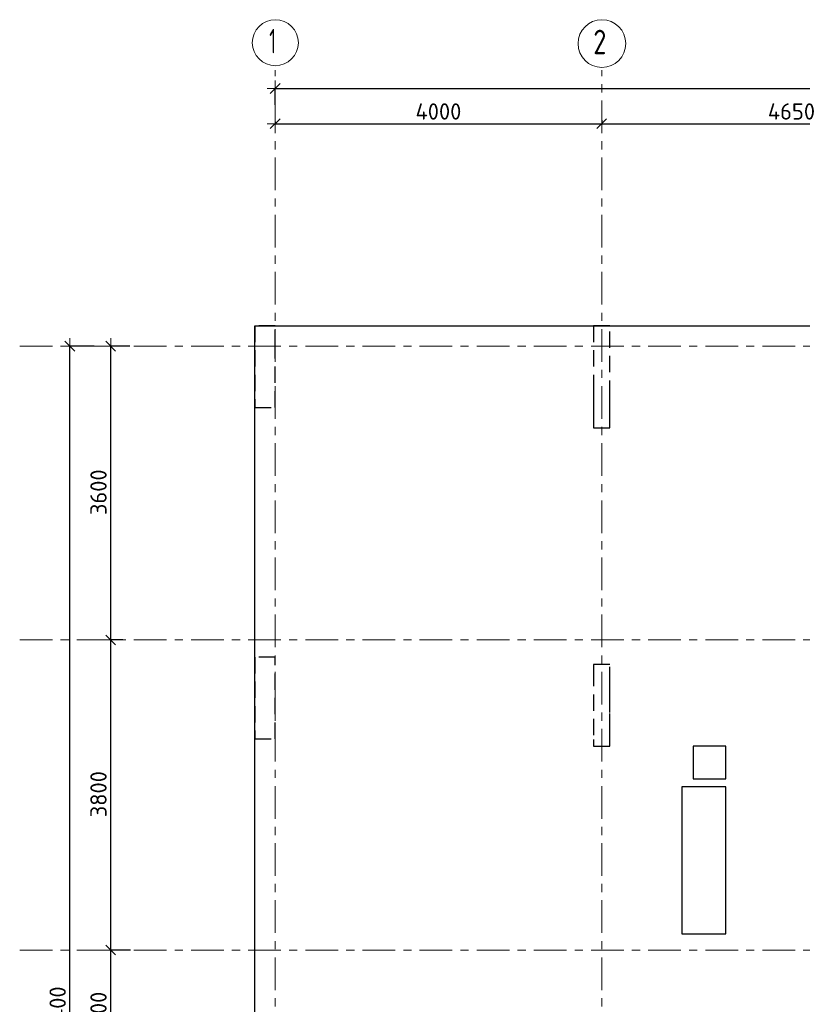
# Model space of a CAD drawing. Header units: metres. Extents: x -38 to 90, y -15 to 21.
# Tile 13 of 127: x -3 to 7, y 8 to 20. Entities that reach past the tile are written whole.
import ezdxf

# ---------------------------------------------------------------- set-up
doc = ezdxf.new("R2010")
doc.units = ezdxf.units.M
doc.header["$PDMODE"] = 65
for name, pattern in [('______11', [0.5, 0.4, -0.05, 0, -0.05]), ('______2', [0.27, 0.2, -0.07]), ('______5', [1.1, 0.8, -0.1, 0.1, -0.1])]:
    doc.linetypes.add(name, pattern=pattern)
for name, color, linetype, lineweight in [('XR$2$Осевая линия (1)', 7, '______5', 13), ('XR$2$Размерная линия (1)', 7, 'Continuous', 13), ('XR$3$Перекрытие (1)', 7, 'Continuous', 35)]:
    doc.layers.add(name, color=color, linetype=linetype, lineweight=lineweight)
doc.layers.add('XR$5$Стена_ бетон несущ.', color=7, linetype='Continuous', lineweight=70, true_color=0xb4b496)
doc.styles.add('ISOCPEUR', font='txt')
doc.dimstyles.new('DIMSTYLE_2', dxfattribs={"dimtxt": 0.2, "dimasz": 0.2, "dimexe": 0, "dimexo": 0, "dimgap": 0.1, "dimtad": 2, "dimdec": 0, "dimlfac": 1000, "dimrnd": 5, "dimzin": 12, "dimdsep": 46, "dimtxsty": 'ISOCPEUR', "dimblk1": 'ALL_ML_STRICH', "dimblk2": 'ALL_ML_STRICH', "dimsah": 1, "dimcen": 0, "dimclrd": 7, "dimclre": 256, "dimclrt": 7, "dimadec": 0, "dimazin": 0, "dimtfac": 1, "dimtdec": 0, "dimtix": 1, "dimtmove": 2, "dimatfit": 3, "dimfxl": 0, "dimtzin": 0, "dimlwd": 0, "dimlwe": -3, "dimarcsym": 0})
doc.dimstyles.new('DIMSTYLE_3', dxfattribs={"dimtxt": 0.2, "dimasz": 0.2, "dimexe": 0, "dimexo": 0, "dimgap": 0.1, "dimtad": 2, "dimdec": 0, "dimlfac": 1000, "dimrnd": 5, "dimzin": 12, "dimdsep": 46, "dimtxsty": 'ISOCPEUR', "dimblk1": 'ALL_ML_STRICH', "dimblk2": 'ALL_ML_STRICH', "dimsah": 1, "dimcen": 0, "dimclrd": 7, "dimclre": 256, "dimclrt": 7, "dimadec": 0, "dimazin": 0, "dimtfac": 1, "dimtdec": 0, "dimtix": 1, "dimtmove": 2, "dimatfit": 3, "dimfxl": 0, "dimtzin": 0, "dimlwd": 0, "dimlwe": -3, "dimarcsym": 0})

# ---------------------------------------------------------------- blocks, each defined once
blk = doc.blocks.new('ALL_ML_STRICH')
at = {"color": 0, "linetype": 'ByBlock', "lineweight": -2}
for p, q in [((-1, 0), (0.5, 0)), ((-0.3, -0.3), (0.3, 0.3)), ((0, -0.5), (0, 0.5))]:
    blk.add_line(p, q, dxfattribs=at)
blk = doc.blocks.new('*D5')
at = {"layer": 'DEFPOINTS', "color": 7, "linetype": 'Continuous', "lineweight": 13, "transparency": 33554687}
for p in [(-1.699, 16.4), (-2.294, 0), (-2.015, 0)]:
    blk.add_point(p, dxfattribs=at)
at = {"layer": 'XR$2$Размерная линия (1)', "color": 9, "linetype": 'Continuous', "lineweight": -2, "true_color": 0xc7c7c7, "transparency": 33554687}
for p, q in [((-1.719, 16.4), (-2.015, 16.4)), ((-2.274, 0), (-2.015, 0))]:
    blk.add_line(p, q, dxfattribs=at)
at = {"layer": 'XR$2$Размерная линия (1)', "color": 7, "linetype": 'Continuous', "lineweight": -2, "transparency": 33554687}
blk.add_line((-2.015, 0), (-2.015, 16.4), dxfattribs=at)
at = {"layer": 'XR$2$Размерная линия (1)', "color": 7, "linetype": 'Continuous', "lineweight": 13, "transparency": 33554687, "xscale": 0.2, "yscale": 0.2, "zscale": 0.2}
for p, rotation in [((-2.015, 16.4), 90), ((-2.015, 0), 270)]:
    blk.add_blockref('ALL_ML_STRICH', p, dxfattribs=dict(at, rotation=rotation))
at = {"layer": 'XR$2$Размерная линия (1)', "color": 7, "linetype": 'Continuous', "lineweight": 13, "transparency": 33554687, "insert": (-2.165, 8.22), "char_height": 0.2, "width": 1, "attachment_point": 5, "rotation": 90, "style": 'ISOCPEUR'}
blk.add_mtext('\\A1;{16400}', dxfattribs=at)
blk = doc.blocks.new('*D8')
at = {"layer": 'DEFPOINTS', "color": 7, "linetype": 'Continuous', "lineweight": 13, "transparency": 33554687}
for p in [(-1.253, 9), (-1.515, 7.4), (-1.172, 7.4)]:
    blk.add_point(p, dxfattribs=at)
at = {"layer": 'XR$2$Размерная линия (1)', "color": 9, "linetype": 'Continuous', "lineweight": -2, "true_color": 0xc7c7c7, "transparency": 33554687}
for p, q in [((-1.273, 9), (-1.515, 9)), ((-1.192, 7.4), (-1.515, 7.4))]:
    blk.add_line(p, q, dxfattribs=at)
at = {"layer": 'XR$2$Размерная линия (1)', "color": 7, "linetype": 'Continuous', "lineweight": -2, "transparency": 33554687}
blk.add_line((-1.515, 7.4), (-1.515, 9), dxfattribs=at)
at = {"layer": 'XR$2$Размерная линия (1)', "color": 7, "linetype": 'Continuous', "lineweight": 13, "transparency": 33554687, "xscale": 0.2, "yscale": 0.2, "zscale": 0.2}
for p, rotation in [((-1.515, 9), 90), ((-1.515, 7.4), 270)]:
    blk.add_blockref('ALL_ML_STRICH', p, dxfattribs=dict(at, rotation=rotation))
at = {"layer": 'XR$2$Размерная линия (1)', "color": 7, "linetype": 'Continuous', "lineweight": 13, "transparency": 33554687, "insert": (-1.665, 8.23), "char_height": 0.2, "width": 0.8, "attachment_point": 5, "rotation": 90, "style": 'ISOCPEUR'}
blk.add_mtext('\\A1;{1600}', dxfattribs=at)
blk = doc.blocks.new('*D9')
at = {"layer": 'DEFPOINTS', "color": 7, "linetype": 'Continuous', "lineweight": 13, "transparency": 33554687}
for p in [(-1.347, 12.8), (-1.515, 9), (-1.253, 9)]:
    blk.add_point(p, dxfattribs=at)
at = {"layer": 'XR$2$Размерная линия (1)', "color": 9, "linetype": 'Continuous', "lineweight": -2, "true_color": 0xc7c7c7, "transparency": 33554687}
for p, q in [((-1.367, 12.8), (-1.515, 12.8)), ((-1.273, 9), (-1.515, 9))]:
    blk.add_line(p, q, dxfattribs=at)
at = {"layer": 'XR$2$Размерная линия (1)', "color": 7, "linetype": 'Continuous', "lineweight": -2, "transparency": 33554687}
blk.add_line((-1.515, 9), (-1.515, 12.8), dxfattribs=at)
at = {"layer": 'XR$2$Размерная линия (1)', "color": 7, "linetype": 'Continuous', "lineweight": 13, "transparency": 33554687, "xscale": 0.2, "yscale": 0.2, "zscale": 0.2}
for p, rotation in [((-1.515, 12.8), 90), ((-1.515, 9), 270)]:
    blk.add_blockref('ALL_ML_STRICH', p, dxfattribs=dict(at, rotation=rotation))
at = {"layer": 'XR$2$Размерная линия (1)', "color": 7, "linetype": 'Continuous', "lineweight": 13, "transparency": 33554687, "insert": (-1.665, 10.91), "char_height": 0.2, "width": 0.8, "attachment_point": 5, "rotation": 90, "style": 'ISOCPEUR'}
blk.add_mtext('\\A1;{3800}', dxfattribs=at)
blk = doc.blocks.new('*D10')
at = {"layer": 'DEFPOINTS', "color": 7, "linetype": 'Continuous', "lineweight": 13, "transparency": 33554687}
for p in [(-1.26, 16.4), (-1.515, 12.8), (-1.347, 12.8)]:
    blk.add_point(p, dxfattribs=at)
at = {"layer": 'XR$2$Размерная линия (1)', "color": 9, "linetype": 'Continuous', "lineweight": -2, "true_color": 0xc7c7c7, "transparency": 33554687}
for p, q in [((-1.28, 16.4), (-1.515, 16.4)), ((-1.367, 12.8), (-1.515, 12.8))]:
    blk.add_line(p, q, dxfattribs=at)
at = {"layer": 'XR$2$Размерная линия (1)', "color": 7, "linetype": 'Continuous', "lineweight": -2, "transparency": 33554687}
blk.add_line((-1.515, 12.8), (-1.515, 16.4), dxfattribs=at)
at = {"layer": 'XR$2$Размерная линия (1)', "color": 7, "linetype": 'Continuous', "lineweight": 13, "transparency": 33554687, "xscale": 0.2, "yscale": 0.2, "zscale": 0.2}
for p, rotation in [((-1.515, 16.4), 90), ((-1.515, 12.8), 270)]:
    blk.add_blockref('ALL_ML_STRICH', p, dxfattribs=dict(at, rotation=rotation))
at = {"layer": 'XR$2$Размерная линия (1)', "color": 7, "linetype": 'Continuous', "lineweight": 13, "transparency": 33554687, "insert": (-1.665, 14.61), "char_height": 0.2, "width": 0.8, "attachment_point": 5, "rotation": 90, "style": 'ISOCPEUR'}
blk.add_mtext('\\A1;{3600}', dxfattribs=at)
blk = doc.blocks.new('*D11')
at = {"layer": 'DEFPOINTS', "color": 7, "linetype": 'Continuous', "lineweight": 13, "transparency": 33554687}
for p in [(0.5, 19.557), (0.5, 19.377), (61.6, 17.12)]:
    blk.add_point(p, dxfattribs=at)
at = {"layer": 'XR$2$Размерная линия (1)', "color": 9, "linetype": 'Continuous', "lineweight": -2, "true_color": 0xc7c7c7, "transparency": 33554687}
for p, q in [((0.5, 19.357), (0.5, 19.557)), ((61.6, 17.14), (61.6, 19.557))]:
    blk.add_line(p, q, dxfattribs=at)
at = {"layer": 'XR$2$Размерная линия (1)', "color": 7, "linetype": 'Continuous', "lineweight": -2, "transparency": 33554687}
blk.add_line((0.5, 19.557), (61.6, 19.557), dxfattribs=at)
at = {"layer": 'XR$2$Размерная линия (1)', "color": 7, "linetype": 'Continuous', "lineweight": 13, "transparency": 33554687, "xscale": 0.2, "yscale": 0.2, "zscale": 0.2, "rotation": 180}
blk.add_blockref('ALL_ML_STRICH', (0.5, 19.557), dxfattribs=at)
at = {"layer": 'XR$2$Размерная линия (1)', "color": 7, "linetype": 'Continuous', "lineweight": 13, "transparency": 33554687, "xscale": 0.2, "yscale": 0.2, "zscale": 0.2}
blk.add_blockref('ALL_ML_STRICH', (61.6, 19.557), dxfattribs=at)
at = {"layer": 'XR$2$Размерная линия (1)', "color": 7, "linetype": 'Continuous', "lineweight": 13, "transparency": 33554687, "insert": (31.1, 19.707), "char_height": 0.2, "width": 1, "attachment_point": 5, "style": 'ISOCPEUR'}
blk.add_mtext('\\A1;{61100}', dxfattribs=at)
blk = doc.blocks.new('*D26')
at = {"layer": 'DEFPOINTS', "color": 7, "linetype": 'Continuous', "lineweight": 13, "transparency": 33554687}
for p in [(4.5, 19.191), (0.5, 19.17), (0.5, 19.126)]:
    blk.add_point(p, dxfattribs=at)
at = {"layer": 'XR$2$Размерная линия (1)', "color": 9, "linetype": 'Continuous', "lineweight": -2, "true_color": 0xc7c7c7, "transparency": 33554687}
for p, q in [((0.5, 19.15), (0.5, 19.126)), ((4.5, 19.171), (4.5, 19.126))]:
    blk.add_line(p, q, dxfattribs=at)
at = {"layer": 'XR$2$Размерная линия (1)', "color": 7, "linetype": 'Continuous', "lineweight": -2, "transparency": 33554687}
blk.add_line((0.5, 19.126), (4.5, 19.126), dxfattribs=at)
at = {"layer": 'XR$2$Размерная линия (1)', "color": 7, "linetype": 'Continuous', "lineweight": 13, "transparency": 33554687, "xscale": 0.2, "yscale": 0.2, "zscale": 0.2, "rotation": 180}
blk.add_blockref('ALL_ML_STRICH', (0.5, 19.126), dxfattribs=at)
at = {"layer": 'XR$2$Размерная линия (1)', "color": 7, "linetype": 'Continuous', "lineweight": 13, "transparency": 33554687, "xscale": 0.2, "yscale": 0.2, "zscale": 0.2}
blk.add_blockref('ALL_ML_STRICH', (4.5, 19.126), dxfattribs=at)
at = {"layer": 'XR$2$Размерная линия (1)', "color": 7, "linetype": 'Continuous', "lineweight": 13, "transparency": 33554687, "insert": (2.5, 19.276), "char_height": 0.2, "width": 0.8, "attachment_point": 5, "style": 'ISOCPEUR'}
blk.add_mtext('\\A1;{4000}', dxfattribs=at)
blk = doc.blocks.new('*D27')
at = {"layer": 'DEFPOINTS', "color": 7, "linetype": 'Continuous', "lineweight": 13, "transparency": 33554687}
for p in [(4.5, 19.191), (4.5, 19.126), (9.15, 19.126)]:
    blk.add_point(p, dxfattribs=at)
at = {"layer": 'XR$2$Размерная линия (1)', "color": 9, "linetype": 'Continuous', "lineweight": -2, "true_color": 0xc7c7c7, "transparency": 33554687}
for p, q in [((4.5, 19.171), (4.5, 19.126)), ((9.15, 19.126), (9.15, 19.126))]:
    blk.add_line(p, q, dxfattribs=at)
at = {"layer": 'XR$2$Размерная линия (1)', "color": 7, "linetype": 'Continuous', "lineweight": -2, "transparency": 33554687}
blk.add_line((4.5, 19.126), (9.15, 19.126), dxfattribs=at)
at = {"layer": 'XR$2$Размерная линия (1)', "color": 7, "linetype": 'Continuous', "lineweight": 13, "transparency": 33554687, "xscale": 0.2, "yscale": 0.2, "zscale": 0.2, "rotation": 180}
blk.add_blockref('ALL_ML_STRICH', (4.5, 19.126), dxfattribs=at)
at = {"layer": 'XR$2$Размерная линия (1)', "color": 7, "linetype": 'Continuous', "lineweight": 13, "transparency": 33554687, "xscale": 0.2, "yscale": 0.2, "zscale": 0.2}
blk.add_blockref('ALL_ML_STRICH', (9.15, 19.126), dxfattribs=at)
at = {"layer": 'XR$2$Размерная линия (1)', "color": 7, "linetype": 'Continuous', "lineweight": 13, "transparency": 33554687, "insert": (6.825, 19.276), "char_height": 0.2, "width": 0.8, "attachment_point": 5, "style": 'ISOCPEUR'}
blk.add_mtext('\\A1;{4650}', dxfattribs=at)

msp = doc.modelspace()

# ---------------------------------------------------------------- linework, layer by layer
at = {"layer": 'XR$2$Осевая линия (1)', "color": 253, "linetype": '______11', "lineweight": 13, "true_color": 0xa0a0a0, "transparency": 33554687}
for p, q in [((0.5, -3.39), (0.5, 19.78)), ((4.5, -3.39), (4.5, 19.78)), ((-2.63, 16.4), (62.6, 16.4)), ((-2.63, 12.8), (62.6, 12.8)), ((-2.63, 9), (62.6, 9))]:
    msp.add_line(p, q, dxfattribs=at)
at = {"layer": 'XR$2$Осевая линия (1)', "color": 7, "linetype": 'Continuous', "lineweight": 13, "transparency": 33554687}
for centre, radius in [((0.5019, 20.1186), 0.2819), ((4.5024, 20.1081), 0.2924)]:
    msp.add_circle(centre, radius, dxfattribs=at)
at = {"layer": 'XR$3$Перекрытие (1)', "color": 7, "linetype": 'Continuous', "lineweight": 25, "transparency": 33554687}
for p, q in [((0.25, -0.2498), (0.25, 16.6502)), ((0.25, 16.6502), (12.6998, 16.6502)), ((5.6203, 11.5002), (5.6203, 11.1002)), ((6.0203, 11.5002), (5.6203, 11.5002)), ((6.0203, 11.1002), (6.0203, 11.5002)), ((5.6203, 11.1002), (6.0203, 11.1002)), ((5.4806, 11.0007), (5.4806, 9.2007)), ((6.0206, 11.0007), (5.4806, 11.0007)), ((6.0206, 9.2007), (6.0206, 11.0007)), ((5.4806, 9.2007), (6.0206, 9.2007))]:
    msp.add_line(p, q, dxfattribs=at)
at = {"layer": 'XR$5$Стена_ бетон несущ.', "color": 253, "linetype": '______2', "lineweight": -3, "true_color": 0xa0a0a0, "transparency": 33554687}
for p, q in [((0.5, 16.65), (0.25, 16.65)), ((0.25, 16.65), (0.25, 15.65)), ((0.5, 16.4), (0.5, 16.65)), ((4.4, 16.65), (4.4, 15.86)), ((4.6, 16.65), (4.4, 16.65)), ((4.6, 15.78), (4.6, 16.65)), ((0.5, 15.65), (0.5, 16.4)), ((4.4, 15.86), (4.4, 15.84)), ((4.4, 15.84), (4.4, 15.78)), ((4.4, 15.78), (4.4, 15.6)), ((4.6, 15.6), (4.6, 15.78)), ((0.25, 15.65), (0.5, 15.65)), ((4.4, 15.6), (4.4, 15.4)), ((4.6, 15.4), (4.6, 15.6)), ((4.4, 15.4), (4.6, 15.4)), ((0.5, 12.59), (0.25, 12.59)), ((0.25, 12.59), (0.25, 11.59)), ((0.5, 11.59), (0.5, 12.59)), ((4.6, 12.5), (4.4, 12.5)), ((4.4, 12.5), (4.4, 12.4319)), ((4.4, 12.4319), (4.4, 11.58)), ((4.6, 12.2716), (4.6, 12.5)), ((4.6, 12.1916), (4.6, 12.2716)), ((4.6, 11.9916), (4.6, 12.1916)), ((4.6, 11.9116), (4.6, 11.9916)), ((4.6, 11.7), (4.6, 11.9116)), ((0.25, 11.59), (0.5, 11.59)), ((4.6, 11.5), (4.6, 11.7)), ((4.4, 11.58), (4.4, 11.5)), ((4.4, 11.5), (4.6, 11.5))]:
    msp.add_line(p, q, dxfattribs=at)

# ---------------------------------------------------------------- texts
at = {"layer": 'XR$2$Осевая линия (1)', "color": 7, "linetype": 'Continuous', "lineweight": 13, "transparency": 33554687, "char_height": 0.3, "attachment_point": 7, "style": 'ISOCPEUR'}
for s, insert, width in [('\\W0.56;1', (0.4269, 19.9881), 0.233333), ('\\W0.78;2', (4.3974, 19.9776), 0.326407)]:
    msp.add_mtext(s, dxfattribs=dict(at, insert=insert, width=width))

# ---------------------------------------------------------------- dimensions: what is measured, and where the dimension line sits
at = {"layer": 'XR$2$Размерная линия (1)', "color": 7, "linetype": 'Continuous', "lineweight": 13, "transparency": 33554687}
for base, p1, p2, picture, middle in [((61.6, 19.5574), (0.5, 19.3568), (61.6, 17.1397), '*D11', (31.1, 19.7074)), ((4.5, 19.1261), (0.5, 19.1495), (4.5, 19.1712), '*D26', (2.5, 19.2761)), ((9.15, 19.1261), (4.5, 19.1712), (9.15, 19.1261), '*D27', (6.825, 19.2761))]:
    dim = msp.add_linear_dim(base=base, p1=p1, p2=p2, dimstyle='DIMSTYLE_3', override={"dimpost": '<>', "dimclrd": 7, "dimclre": 9, "dimclrt": 7, "dimlwd": 0, "dimlwe": 65533}, dxfattribs=at)
    dim.commit()
    dim.dimension.update_dxf_attribs({"geometry": picture, "text_midpoint": middle, "dimtype": 160})
for base, p1, p2, dimstyle, picture, middle in [((-2.0153, 16.4), (-2.2738, 0), (-1.7186, 16.4), 'DIMSTYLE_2', '*D5', (-2.1653, 8.22)), ((-1.5153, 16.4), (-1.3672, 12.8), (-1.2805, 16.4), 'DIMSTYLE_3', '*D10', (-1.6653, 14.61)), ((-1.5153, 12.8), (-1.2732, 9), (-1.3672, 12.8), 'DIMSTYLE_3', '*D9', (-1.6653, 10.91)), ((-1.5153, 9), (-1.1919, 7.4), (-1.2732, 9), 'DIMSTYLE_3', '*D8', (-1.6653, 8.23))]:
    dim = msp.add_linear_dim(base=base, p1=p1, p2=p2, angle=90, dimstyle=dimstyle, override={"dimpost": '<>', "dimclrd": 7, "dimclre": 9, "dimclrt": 7, "dimlwd": 0, "dimlwe": 65533}, dxfattribs=at)
    dim.commit()
    dim.dimension.update_dxf_attribs({"geometry": picture, "text_midpoint": middle, "dimtype": 160})

doc.saveas('drawing.dxf')
